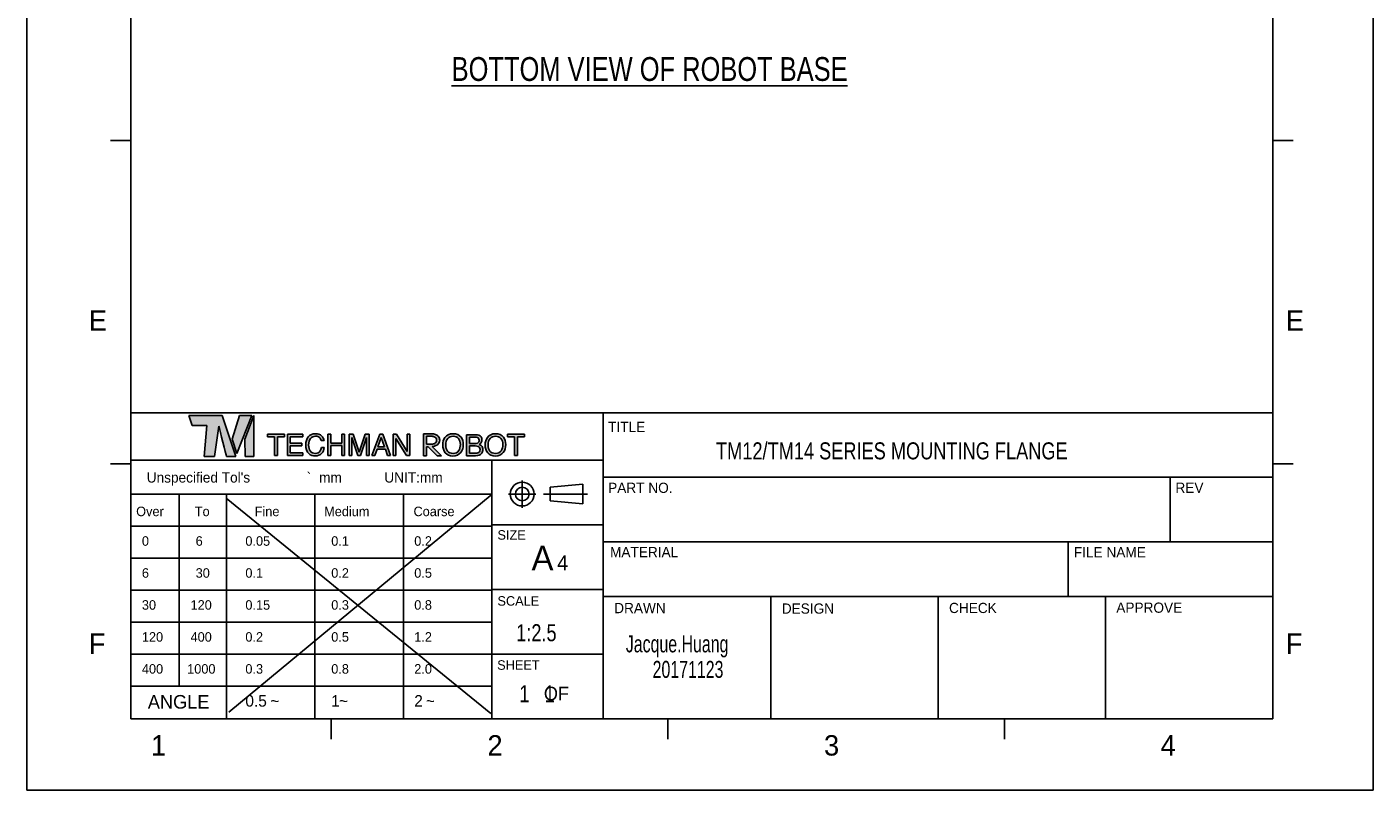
# Model space of a CAD drawing. Header units: millimetres. Extents: x 6 to 204, y 6 to 291.
# Tile 1 of 2: x 6 to 204, y 6 to 118. Entities that reach past the tile are written whole.
import ezdxf

# ---------------------------------------------------------------- set-up
doc = ezdxf.new("R2010")
doc.units = ezdxf.units.MM
doc.header["$LTSCALE"] = 19.36
doc.layers.get('0').update_dxf_attribs({"linetype": 'CONTINUOUS'})
doc.styles.get("Standard").update_dxf_attribs({"font": 'txt', "width": 0.8})
doc.styles.add('TEXTSTYLE_2', font='txt')
doc.styles.add('TEXTSTYLE_4', font='txt', dxfattribs={"width": 0.7})

msp = doc.modelspace()

# ---------------------------------------------------------------- hatches: boundary and pattern name
at = {"linetype": 'Continuous'}
h = msp.add_hatch(color=7, dxfattribs=at)
edge = h.paths.add_edge_path()
edge.add_spline(control_points=[(34.72, 61.04), (34.72, 61.04), (34.72, 61.04), (34.72, 61.04), (34.72, 61.04), (32.58, 61.04), (32.58, 61.04), (32.58, 61.04), (29.8, 61.04), (29.8, 61.04), (29.8, 61.04), (30.29, 59.59), (30.29, 59.59), (30.29, 59.59), (32.48, 59.59), (32.48, 59.59), (32.48, 59.59), (32.09, 55.04), (32.09, 55.04), (32.09, 55.04), (33.59, 55.04), (33.59, 55.04), (33.59, 55.04), (34.22, 59.51), (34.22, 59.51), (34.4, 58.85), (35.27, 55.34), (35.37, 55.04), (35.37, 55.04), (36.72, 55.04), (36.72, 55.04), (36.72, 55.04), (36.73, 55.04), (36.73, 55.04), (36.73, 55.04), (34.72, 61.04)], knot_values=[-1, 0, 0, 0, 0, 0, 1, 1, 1, 2, 2, 2, 3, 3, 3, 4, 4, 4, 5, 5, 5, 6, 6, 6, 7, 7, 7, 8, 8, 8, 9, 9, 9, 10, 10, 10, 11, 11, 11, 11], degree=3, periodic=0)
edge = h.paths.add_edge_path()
edge.add_spline(control_points=[(49.13, 58.28), (49.13, 58.28), (49.13, 58.28), (49.35, 58.07), (49.56, 57.86), (49.68, 57.63), (49.7, 57.36), (49.7, 57.36), (49.29, 57.36), (49.29, 57.36), (49.25, 57.56), (49.16, 57.72), (49.02, 57.84), (48.88, 57.96), (48.69, 58.01), (48.45, 58.01), (48.15, 58.01), (47.91, 57.91), (47.72, 57.69), (47.54, 57.48), (47.44, 57.15), (47.44, 56.71), (47.44, 56.34), (47.53, 56.05), (47.69, 55.82), (47.86, 55.6), (48.11, 55.48), (48.44, 55.48), (48.74, 55.48), (48.97, 55.6), (49.13, 55.84), (49.22, 55.96), (49.28, 56.13), (49.32, 56.33), (49.32, 56.33), (49.73, 56.33), (49.73, 56.33), (49.7, 56.01), (49.58, 55.73), (49.37, 55.51), (49.13, 55.25), (48.8, 55.11), (48.39, 55.11), (48.03, 55.11), (47.73, 55.22), (47.49, 55.44), (47.17, 55.73), (47.01, 56.17), (47.01, 56.78), (47.01, 57.23), (47.13, 57.61), (47.37, 57.9), (47.63, 58.22), (47.99, 58.38), (48.44, 58.38), (48.83, 58.38), (49.13, 58.28)], knot_values=[-1, 0, 0, 0, 0, 0, 1, 1, 1, 2, 2, 2, 3, 3, 3, 4, 4, 4, 5, 5, 5, 6, 6, 6, 7, 7, 7, 8, 8, 8, 9, 9, 9, 10, 10, 10, 11, 11, 11, 12, 12, 12, 13, 13, 13, 14, 14, 14, 15, 15, 15, 16, 16, 16, 17, 17, 17, 18, 18, 18, 18], degree=3, periodic=0)
edge = h.paths.add_edge_path()
edge.add_spline(control_points=[(53.38, 58.3), (53.38, 58.3), (53.38, 58.3), (53.38, 58.3), (53.38, 58.3), (53.99, 58.3), (53.99, 58.3), (53.99, 58.3), (54.88, 55.67), (54.88, 55.67), (54.88, 55.67), (55.76, 58.3), (55.76, 58.3), (55.76, 58.3), (56.36, 58.3), (56.36, 58.3), (56.36, 58.3), (56.36, 55.2), (56.36, 55.2), (56.36, 55.2), (55.96, 55.2), (55.96, 55.2), (55.96, 55.2), (55.96, 57.03), (55.96, 57.03), (55.96, 57.09), (55.96, 57.19), (55.96, 57.34), (55.97, 57.49), (55.97, 57.64), (55.97, 57.81), (55.97, 57.81), (55.08, 55.2), (55.08, 55.2), (55.08, 55.2), (54.67, 55.2), (54.67, 55.2), (54.67, 55.2), (53.77, 57.81), (53.77, 57.81), (53.77, 57.81), (53.77, 57.72), (53.77, 57.72), (53.77, 57.64), (53.78, 57.52), (53.78, 57.37), (53.78, 57.21), (53.79, 57.1), (53.79, 57.03), (53.79, 57.03), (53.79, 55.2), (53.79, 55.2), (53.79, 55.2), (53.38, 55.2), (53.38, 55.2), (53.38, 55.2), (53.38, 58.3)], knot_values=[-1, 0, 0, 0, 0, 0, 1, 1, 1, 2, 2, 2, 3, 3, 3, 4, 4, 4, 5, 5, 5, 6, 6, 6, 7, 7, 7, 8, 8, 8, 9, 9, 9, 10, 10, 10, 11, 11, 11, 12, 12, 12, 13, 13, 13, 14, 14, 14, 15, 15, 15, 16, 16, 16, 17, 17, 17, 18, 18, 18, 18], degree=3, periodic=0)
edge = h.paths.add_edge_path()
edge.add_spline(control_points=[(69.61, 58.2), (69.61, 58.2), (69.61, 58.2), (69.87, 57.85), (70.08, 57.58), (70.18, 57.23), (70.18, 56.8), (70.18, 56.34), (70.07, 55.95), (69.83, 55.64), (69.55, 55.28), (69.16, 55.1), (68.65, 55.1), (68.17, 55.1), (67.8, 55.26), (67.53, 55.58), (67.28, 55.88), (67.16, 56.27), (67.16, 56.73), (67.16, 57.15), (67.26, 57.51), (67.47, 57.81), (67.74, 58.19), (68.14, 58.38), (68.66, 58.38), (69.21, 58.38), (69.61, 58.2)], knot_values=[-1, 0, 0, 0, 0, 0, 1, 1, 1, 2, 2, 2, 3, 3, 3, 4, 4, 4, 5, 5, 5, 6, 6, 6, 7, 7, 7, 8, 8, 8, 8], degree=3, periodic=0)
edge = h.paths.add_edge_path()
edge.add_spline(control_points=[(69.34, 55.61), (69.34, 55.61), (69.34, 55.61), (69.5, 55.88), (69.67, 56.14), (69.75, 56.45), (69.75, 56.79), (69.75, 57.16), (69.66, 57.45), (69.47, 57.67), (69.28, 57.89), (69.01, 58.01), (68.68, 58.01), (68.36, 58.01), (68.1, 57.9), (67.9, 57.68), (67.7, 57.46), (67.6, 57.13), (67.6, 56.7), (67.6, 56.36), (67.68, 56.07), (67.86, 55.83), (68.03, 55.6), (68.31, 55.48), (68.7, 55.48), (69.07, 55.48), (69.34, 55.61)], knot_values=[-1, 0, 0, 0, 0, 0, 1, 1, 1, 2, 2, 2, 3, 3, 3, 4, 4, 4, 5, 5, 5, 6, 6, 6, 7, 7, 7, 8, 8, 8, 8], degree=3, periodic=0)
edge = h.paths.add_edge_path()
edge.add_spline(control_points=[(70.67, 58.24), (70.67, 58.24), (70.67, 58.24), (70.67, 58.24), (70.67, 58.24), (72.01, 58.24), (72.01, 58.24), (72.38, 58.24), (72.64, 58.13), (72.79, 57.91), (72.88, 57.79), (72.93, 57.64), (72.93, 57.47), (72.93, 57.27), (72.87, 57.11), (72.76, 56.99), (72.7, 56.92), (72.62, 56.86), (72.51, 56.81), (72.67, 56.75), (72.79, 56.68), (72.87, 56.6), (73.01, 56.47), (73.08, 56.28), (73.08, 56.04), (73.08, 55.84), (73.01, 55.66), (72.89, 55.5), (72.7, 55.26), (72.4, 55.14), (71.99, 55.14), (71.99, 55.14), (70.67, 55.14), (70.67, 55.14), (70.67, 55.14), (70.67, 58.24)], knot_values=[-1, 0, 0, 0, 0, 0, 1, 1, 1, 2, 2, 2, 3, 3, 3, 4, 4, 4, 5, 5, 5, 6, 6, 6, 7, 7, 7, 8, 8, 8, 9, 9, 9, 10, 10, 10, 11, 11, 11, 11], degree=3, periodic=0)
edge = h.paths.add_edge_path()
edge.add_spline(control_points=[(71.86, 56.93), (71.86, 56.93), (71.86, 56.93), (71.86, 56.93), (72.03, 56.93), (72.17, 56.95), (72.27, 57), (72.43, 57.08), (72.51, 57.22), (72.51, 57.42), (72.51, 57.62), (72.42, 57.76), (72.26, 57.83), (72.16, 57.87), (72.03, 57.89), (71.84, 57.89), (71.84, 57.89), (71.08, 57.89), (71.08, 57.89), (71.08, 57.89), (71.08, 56.93), (71.08, 56.93), (71.08, 56.93), (71.86, 56.93)], knot_values=[-1, 0, 0, 0, 0, 0, 1, 1, 1, 2, 2, 2, 3, 3, 3, 4, 4, 4, 5, 5, 5, 6, 6, 6, 7, 7, 7, 7], degree=3, periodic=0)
edge = h.paths.add_edge_path()
edge.add_spline(control_points=[(72, 55.5), (72, 55.5), (72, 55.5), (72, 55.5), (72.26, 55.5), (72.44, 55.57), (72.55, 55.72), (72.62, 55.82), (72.66, 55.93), (72.66, 56.06), (72.66, 56.29), (72.56, 56.44), (72.35, 56.52), (72.25, 56.57), (72.1, 56.59), (71.93, 56.59), (71.93, 56.59), (71.08, 56.59), (71.08, 56.59), (71.08, 56.59), (71.08, 55.5), (71.08, 55.5), (71.08, 55.5), (72, 55.5)], knot_values=[-1, 0, 0, 0, 0, 0, 1, 1, 1, 2, 2, 2, 3, 3, 3, 4, 4, 4, 5, 5, 5, 6, 6, 6, 7, 7, 7, 7], degree=3, periodic=0)
edge = h.paths.add_edge_path()
edge.add_spline(control_points=[(75.86, 58.2), (75.86, 58.2), (75.86, 58.2), (76.12, 57.85), (76.32, 57.58), (76.43, 57.23), (76.43, 56.8), (76.43, 56.34), (76.31, 55.95), (76.07, 55.64), (75.8, 55.28), (75.41, 55.1), (74.89, 55.1), (74.42, 55.1), (74.04, 55.26), (73.77, 55.58), (73.53, 55.88), (73.4, 56.27), (73.4, 56.73), (73.4, 57.15), (73.51, 57.51), (73.72, 57.81), (73.98, 58.19), (74.38, 58.38), (74.9, 58.38), (75.45, 58.38), (75.86, 58.2)], knot_values=[-1, 0, 0, 0, 0, 0, 1, 1, 1, 2, 2, 2, 3, 3, 3, 4, 4, 4, 5, 5, 5, 6, 6, 6, 7, 7, 7, 8, 8, 8, 8], degree=3, periodic=0)
edge = h.paths.add_edge_path()
edge.add_spline(control_points=[(75.58, 55.61), (75.58, 55.61), (75.58, 55.61), (75.75, 55.88), (75.91, 56.14), (76, 56.45), (76, 56.79), (76, 57.16), (75.9, 57.45), (75.71, 57.67), (75.52, 57.89), (75.26, 58.01), (74.93, 58.01), (74.61, 58.01), (74.35, 57.9), (74.14, 57.68), (73.94, 57.46), (73.84, 57.13), (73.84, 56.7), (73.84, 56.36), (73.93, 56.07), (74.1, 55.83), (74.27, 55.6), (74.56, 55.48), (74.95, 55.48), (75.32, 55.48), (75.58, 55.61)], knot_values=[-1, 0, 0, 0, 0, 0, 1, 1, 1, 2, 2, 2, 3, 3, 3, 4, 4, 4, 5, 5, 5, 6, 6, 6, 7, 7, 7, 8, 8, 8, 8], degree=3, periodic=0)
edge = h.paths.add_edge_path()
edge.add_spline(control_points=[(64.75, 56.47), (64.75, 56.47), (64.75, 56.47), (64.75, 56.47), (64.75, 56.47), (64.75, 55.11), (64.75, 55.11), (64.75, 55.11), (64.32, 55.11), (64.32, 55.11), (64.32, 55.11), (64.32, 58.38), (64.32, 58.38), (64.32, 58.38), (65.24, 58.38), (65.24, 58.38), (65.4, 58.38), (65.53, 58.38), (65.64, 58.37), (65.75, 58.36), (65.85, 58.34), (65.94, 58.32), (66.19, 58.25), (66.38, 58.15), (66.51, 58), (66.65, 57.85), (66.71, 57.66), (66.71, 57.44), (66.71, 57.31), (66.69, 57.19), (66.64, 57.09), (66.6, 56.98), (66.53, 56.89), (66.45, 56.81), (66.36, 56.74), (66.26, 56.68), (66.15, 56.63), (66.03, 56.58), (65.9, 56.54), (65.76, 56.52), (65.76, 56.52), (65.62, 56.51), (65.62, 56.51), (65.62, 56.51), (66.96, 55.13), (66.96, 55.13), (66.96, 55.13), (66.34, 55.13), (66.34, 55.13), (66.34, 55.13), (65.04, 56.47), (65.04, 56.47), (65.04, 56.47), (64.75, 56.47)], knot_values=[-1, 0, 0, 0, 0, 0, 1, 1, 1, 2, 2, 2, 3, 3, 3, 4, 4, 4, 5, 5, 5, 6, 6, 6, 7, 7, 7, 8, 8, 8, 9, 9, 9, 10, 10, 10, 11, 11, 11, 12, 12, 12, 13, 13, 13, 14, 14, 14, 15, 15, 15, 16, 16, 16, 17, 17, 17, 17], degree=3, periodic=0)
edge = h.paths.add_edge_path()
edge.add_spline(control_points=[(64.75, 58.02), (64.75, 58.02), (64.75, 58.02), (64.75, 58.02), (64.75, 58.02), (64.75, 56.82), (64.75, 56.82), (64.75, 56.82), (65.18, 56.82), (65.18, 56.82), (65.32, 56.82), (65.43, 56.83), (65.52, 56.84), (65.62, 56.84), (65.7, 56.86), (65.78, 56.88), (65.93, 56.92), (66.05, 56.99), (66.13, 57.08), (66.21, 57.18), (66.25, 57.3), (66.25, 57.45), (66.25, 57.59), (66.21, 57.7), (66.13, 57.79), (66.06, 57.87), (65.95, 57.93), (65.82, 57.97), (65.75, 57.99), (65.68, 58), (65.59, 58.01), (65.5, 58.02), (65.38, 58.02), (65.25, 58.02), (65.25, 58.02), (64.75, 58.02)], knot_values=[-1, 0, 0, 0, 0, 0, 1, 1, 1, 2, 2, 2, 3, 3, 3, 4, 4, 4, 5, 5, 5, 6, 6, 6, 7, 7, 7, 8, 8, 8, 9, 9, 9, 10, 10, 10, 11, 11, 11, 11], degree=3, periodic=0)
h.paths.add_polyline_path([(39.38, 55.04), (39.38, 61.06), (38.06, 57.59), (38.09, 55.04)])
h.paths.add_polyline_path([(77.71, 55.2), (77.71, 57.93), (76.67, 57.93), (76.67, 58.3), (79.18, 58.3), (79.18, 57.93), (78.14, 57.93), (78.14, 55.2)])
h.paths.add_polyline_path([(61.85, 55.2), (60.28, 57.7), (60.28, 55.2), (59.88, 55.2), (59.88, 58.3), (60.37, 58.3), (61.92, 55.79), (61.92, 58.3), (62.32, 58.3), (62.32, 55.2)])
h.paths.add_polyline_path([(59.04, 55.2), (58.72, 56.12), (57.5, 56.12), (57.16, 55.2), (56.73, 55.2), (57.9, 58.3), (58.37, 58.3), (59.5, 55.2)])
h.paths.add_polyline_path([(52.3, 55.2), (52.3, 56.65), (50.71, 56.65), (50.71, 55.2), (50.28, 55.2), (50.28, 58.3), (50.71, 58.3), (50.71, 57.01), (52.3, 57.01), (52.3, 58.3), (52.73, 58.3), (52.73, 55.2)])
h.paths.add_polyline_path([(44.31, 55.2), (44.31, 58.3), (46.56, 58.3), (46.56, 57.92), (44.72, 57.92), (44.72, 56.97), (46.42, 56.97), (46.42, 56.62), (44.72, 56.62), (44.72, 55.56), (46.59, 55.56), (46.59, 55.2)])
h.paths.add_polyline_path([(42.42, 55.2), (42.42, 57.93), (41.37, 57.93), (41.37, 58.3), (43.88, 58.3), (43.88, 57.93), (42.84, 57.93), (42.84, 55.2)])
h.paths.add_polyline_path([(58.6, 56.47), (58.12, 57.84), (57.62, 56.47)])
h.paths.add_polyline_path([(37.26, 61.06), (36.17, 57.6), (36.89, 55.46), (39.07, 61.06)])

# ---------------------------------------------------------------- linework, layer by layer
at = {"color": 7, "linetype": 'Continuous'}
for p, q in [((6, 6), (6, 291)), ((204, 291), (204, 6)), ((189.27, 282.47), (189.27, 16.47)), ((21.27, 16.47), (21.27, 276.47)), ((21.27, 101.47), (18.27, 101.47)), ((189.27, 101.47), (192.27, 101.47)), ((189.27, 61.47), (21.27, 61.47)), ((90.77, 61.47), (90.77, 16.47)), ((37.26, 61.06), (36.17, 57.6)), ((36.89, 55.46), (39.07, 61.06)), ((39.07, 61.06), (37.26, 61.06)), ((39.38, 61.06), (38.06, 57.59)), ((39.38, 55.04), (39.38, 61.06)), ((36.17, 57.6), (36.89, 55.46)), ((38.06, 57.59), (38.09, 55.04)), ((41.37, 58.3), (43.88, 58.3)), ((41.37, 57.93), (41.37, 58.3)), ((42.42, 57.93), (41.37, 57.93)), ((42.42, 55.2), (42.42, 57.93)), ((43.88, 57.93), (42.84, 57.93)), ((42.84, 57.93), (42.84, 55.2)), ((43.88, 58.3), (43.88, 57.93)), ((44.31, 58.3), (46.56, 58.3)), ((44.31, 55.2), (44.31, 58.3)), ((46.56, 57.92), (44.72, 57.92)), ((44.72, 57.92), (44.72, 56.97)), ((46.56, 58.3), (46.56, 57.92)), ((50.28, 58.3), (50.71, 58.3)), ((50.28, 55.2), (50.28, 58.3)), ((50.71, 58.3), (50.71, 57.01)), ((52.3, 58.3), (52.73, 58.3)), ((52.3, 57.01), (52.3, 58.3)), ((52.73, 58.3), (52.73, 55.2)), ((56.73, 55.2), (57.9, 58.3)), ((58.12, 57.84), (57.62, 56.47)), ((57.9, 58.3), (58.37, 58.3)), ((58.6, 56.47), (58.12, 57.84)), ((58.37, 58.3), (59.5, 55.2)), ((59.88, 58.3), (60.37, 58.3)), ((59.88, 55.2), (59.88, 58.3)), ((61.85, 55.2), (60.28, 57.7)), ((60.28, 57.7), (60.28, 55.2)), ((60.37, 58.3), (61.92, 55.79)), ((61.92, 58.3), (62.32, 58.3)), ((61.92, 55.79), (61.92, 58.3)), ((62.32, 58.3), (62.32, 55.2)), ((76.67, 58.3), (79.18, 58.3)), ((76.67, 57.93), (76.67, 58.3)), ((77.71, 57.93), (76.67, 57.93)), ((77.71, 55.2), (77.71, 57.93)), ((79.18, 57.93), (78.14, 57.93)), ((78.14, 57.93), (78.14, 55.2)), ((79.18, 58.3), (79.18, 57.93)), ((44.72, 56.97), (46.42, 56.97)), ((46.42, 56.62), (44.72, 56.62)), ((44.72, 56.62), (44.72, 55.56)), ((44.72, 55.56), (46.59, 55.56)), ((46.42, 56.97), (46.42, 56.62)), ((46.59, 55.56), (46.59, 55.2)), ((50.71, 57.01), (52.3, 57.01)), ((52.3, 56.65), (50.71, 56.65)), ((50.71, 56.65), (50.71, 55.2)), ((52.3, 55.2), (52.3, 56.65)), ((57.5, 56.12), (57.16, 55.2)), ((58.72, 56.12), (57.5, 56.12)), ((57.62, 56.47), (58.6, 56.47)), ((59.04, 55.2), (58.72, 56.12)), ((21.27, 53.97), (18.27, 53.97)), ((90.77, 54.47), (21.27, 54.47)), ((38.09, 55.04), (39.38, 55.04)), ((42.84, 55.2), (42.42, 55.2)), ((46.59, 55.2), (44.31, 55.2)), ((50.71, 55.2), (50.28, 55.2)), ((52.73, 55.2), (52.3, 55.2)), ((57.16, 55.2), (56.73, 55.2)), ((59.5, 55.2), (59.04, 55.2)), ((60.28, 55.2), (59.88, 55.2)), ((62.32, 55.2), (61.85, 55.2)), ((74.37, 54.47), (74.37, 16.47)), ((78.14, 55.2), (77.71, 55.2)), ((189.27, 53.97), (192.27, 53.97)), ((78.85, 47.51), (78.85, 51.51)), ((90.77, 51.97), (189.27, 51.97)), ((174.16, 51.97), (174.16, 42.47)), ((74.43, 49.5), (35.71, 17.47)), ((76.85, 49.51), (80.85, 49.51)), ((81.99, 49.51), (88.44, 49.51)), ((87.76, 50.96), (82.96, 50.51)), ((82.96, 48.51), (82.96, 50.51)), ((87.76, 48.06), (87.76, 50.96)), ((21.27, 49.47), (74.37, 49.47)), ((28.37, 49.47), (28.37, 21.27)), ((35.32, 48.91), (74.23, 17.27)), ((35.37, 49.47), (35.37, 16.47)), ((48.37, 49.47), (48.37, 16.47)), ((61.37, 49.47), (61.37, 16.47)), ((87.76, 48.06), (82.96, 48.51)), ((21.27, 44.77), (74.37, 44.77)), ((74.37, 44.97), (90.77, 44.97)), ((90.77, 42.47), (189.27, 42.47)), ((159.16, 42.47), (159.16, 34.47)), ((21.27, 40.07), (74.37, 40.07)), ((21.27, 35.37), (74.37, 35.37)), ((74.37, 35.47), (90.77, 35.47)), ((189.27, 34.47), (90.77, 34.47)), ((115.42, 34.47), (115.42, 16.47)), ((140.02, 34.47), (140.02, 16.47)), ((164.62, 34.47), (164.62, 16.47)), ((21.27, 30.67), (74.37, 30.67)), ((21.27, 25.97), (90.77, 25.97)), ((21.27, 21.27), (74.37, 21.27)), ((189.27, 16.47), (21.27, 16.47)), ((50.77, 16.47), (50.77, 13.47)), ((100.27, 16.47), (100.27, 13.47)), ((149.77, 16.47), (149.77, 13.47)), ((204, 6), (6, 6))]:
    msp.add_line(p, q, dxfattribs=at)
for radius in [1.75, 1]:
    msp.add_circle((78.85, 49.51), radius, dxfattribs=at)
for points in [[(32.58, 61.04), (32.58, 61.04), (29.8, 61.04), (29.8, 61.04)], [(29.8, 61.04), (29.8, 61.04), (30.29, 59.59), (30.29, 59.59)], [(30.29, 59.59), (30.29, 59.59), (32.48, 59.59), (32.48, 59.59)], [(32.48, 59.59), (32.48, 59.59), (32.09, 55.04), (32.09, 55.04)], [(34.72, 61.04), (34.72, 61.04), (32.58, 61.04), (32.58, 61.04)], [(33.59, 55.04), (33.59, 55.04), (34.22, 59.51), (34.22, 59.51)], [(34.22, 59.51), (34.4, 58.85), (35.27, 55.34), (35.37, 55.04)], [(36.73, 55.04), (36.73, 55.04), (34.72, 61.04), (34.72, 61.04)], [(49.29, 57.36), (49.25, 57.56), (49.16, 57.72), (49.02, 57.84)], [(49.35, 58.07), (49.56, 57.86), (49.68, 57.63), (49.7, 57.36)], [(53.38, 58.3), (53.38, 58.3), (53.99, 58.3), (53.99, 58.3)], [(53.38, 55.2), (53.38, 55.2), (53.38, 58.3), (53.38, 58.3)], [(54.67, 55.2), (54.67, 55.2), (53.77, 57.81), (53.77, 57.81)], [(53.77, 57.81), (53.77, 57.81), (53.77, 57.72), (53.77, 57.72)], [(53.77, 57.72), (53.77, 57.64), (53.78, 57.52), (53.78, 57.37)], [(53.99, 58.3), (53.99, 58.3), (54.88, 55.67), (54.88, 55.67)], [(54.88, 55.67), (54.88, 55.67), (55.76, 58.3), (55.76, 58.3)], [(55.97, 57.81), (55.97, 57.81), (55.08, 55.2), (55.08, 55.2)], [(55.76, 58.3), (55.76, 58.3), (56.36, 58.3), (56.36, 58.3)], [(55.96, 57.34), (55.97, 57.49), (55.97, 57.64), (55.97, 57.81)], [(56.36, 58.3), (56.36, 58.3), (56.36, 55.2), (56.36, 55.2)], [(64.32, 55.11), (64.32, 55.11), (64.32, 58.38), (64.32, 58.38)], [(64.32, 58.38), (64.32, 58.38), (65.24, 58.38), (65.24, 58.38)], [(64.75, 58.02), (64.75, 58.02), (64.75, 56.82), (64.75, 56.82)], [(65.25, 58.02), (65.25, 58.02), (64.75, 58.02), (64.75, 58.02)], [(65.24, 58.38), (65.4, 58.38), (65.53, 58.38), (65.64, 58.37)], [(65.59, 58.01), (65.5, 58.02), (65.38, 58.02), (65.25, 58.02)], [(65.82, 57.97), (65.75, 57.99), (65.68, 58), (65.59, 58.01)], [(65.64, 58.37), (65.75, 58.36), (65.85, 58.34), (65.94, 58.32)], [(66.13, 57.79), (66.06, 57.87), (65.95, 57.93), (65.82, 57.97)], [(65.94, 58.32), (66.19, 58.25), (66.38, 58.15), (66.51, 58)], [(66.25, 57.45), (66.25, 57.59), (66.21, 57.7), (66.13, 57.79)], [(66.13, 57.08), (66.21, 57.18), (66.25, 57.3), (66.25, 57.45)], [(70.67, 58.24), (70.67, 58.24), (72.01, 58.24), (72.01, 58.24)], [(70.67, 55.14), (70.67, 55.14), (70.67, 58.24), (70.67, 58.24)], [(71.84, 57.89), (71.84, 57.89), (71.08, 57.89), (71.08, 57.89)], [(71.08, 57.89), (71.08, 57.89), (71.08, 56.93), (71.08, 56.93)], [(72.26, 57.83), (72.16, 57.87), (72.03, 57.89), (71.84, 57.89)], [(72.01, 58.24), (72.38, 58.24), (72.64, 58.13), (72.79, 57.91)], [(49.13, 55.84), (49.22, 55.96), (49.28, 56.13), (49.32, 56.33)], [(49.7, 57.36), (49.7, 57.36), (49.29, 57.36), (49.29, 57.36)], [(49.32, 56.33), (49.32, 56.33), (49.73, 56.33), (49.73, 56.33)], [(49.73, 56.33), (49.7, 56.01), (49.58, 55.73), (49.37, 55.51)], [(53.78, 57.37), (53.78, 57.21), (53.79, 57.1), (53.79, 57.03)], [(53.79, 57.03), (53.79, 57.03), (53.79, 55.2), (53.79, 55.2)], [(55.96, 57.03), (55.96, 57.09), (55.96, 57.19), (55.96, 57.34)], [(55.96, 55.2), (55.96, 55.2), (55.96, 57.03), (55.96, 57.03)], [(64.75, 56.82), (64.75, 56.82), (65.18, 56.82), (65.18, 56.82)], [(64.75, 56.47), (64.75, 56.47), (64.75, 55.11), (64.75, 55.11)], [(65.04, 56.47), (65.04, 56.47), (64.75, 56.47), (64.75, 56.47)], [(66.34, 55.13), (66.34, 55.13), (65.04, 56.47), (65.04, 56.47)], [(65.18, 56.82), (65.32, 56.82), (65.43, 56.83), (65.52, 56.84)], [(65.52, 56.84), (65.62, 56.84), (65.7, 56.86), (65.78, 56.88)], [(65.76, 56.52), (65.76, 56.52), (65.62, 56.51), (65.62, 56.51)], [(65.62, 56.51), (65.62, 56.51), (66.96, 55.13), (66.96, 55.13)], [(66.15, 56.63), (66.03, 56.58), (65.9, 56.54), (65.76, 56.52)], [(65.78, 56.88), (65.93, 56.92), (66.05, 56.99), (66.13, 57.08)], [(66.45, 56.81), (66.36, 56.74), (66.26, 56.68), (66.15, 56.63)], [(66.64, 57.09), (66.6, 56.98), (66.53, 56.89), (66.45, 56.81)], [(71.08, 56.93), (71.08, 56.93), (71.86, 56.93), (71.86, 56.93)], [(71.93, 56.59), (71.93, 56.59), (71.08, 56.59), (71.08, 56.59)], [(71.08, 56.59), (71.08, 56.59), (71.08, 55.5), (71.08, 55.5)], [(71.08, 55.5), (71.08, 55.5), (72, 55.5), (72, 55.5)], [(71.86, 56.93), (72.03, 56.93), (72.17, 56.95), (72.27, 57)], [(72.35, 56.52), (72.25, 56.57), (72.1, 56.59), (71.93, 56.59)], [(72.89, 55.5), (72.7, 55.26), (72.4, 55.14), (71.99, 55.14)], [(72, 55.5), (72.26, 55.5), (72.44, 55.57), (72.55, 55.72)], [(72.76, 56.99), (72.7, 56.92), (72.62, 56.86), (72.51, 56.81)], [(72.51, 56.81), (72.67, 56.75), (72.79, 56.68), (72.87, 56.6)], [(32.09, 55.04), (32.09, 55.04), (33.59, 55.04), (33.59, 55.04)], [(35.37, 55.04), (35.37, 55.04), (36.72, 55.04), (36.72, 55.04)], [(36.72, 55.04), (36.72, 55.04), (36.73, 55.04), (36.73, 55.04)], [(53.79, 55.2), (53.79, 55.2), (53.38, 55.2), (53.38, 55.2)], [(55.08, 55.2), (55.08, 55.2), (54.67, 55.2), (54.67, 55.2)], [(56.36, 55.2), (56.36, 55.2), (55.96, 55.2), (55.96, 55.2)], [(64.75, 55.11), (64.75, 55.11), (64.32, 55.11), (64.32, 55.11)], [(66.96, 55.13), (66.96, 55.13), (66.34, 55.13), (66.34, 55.13)], [(71.99, 55.14), (71.99, 55.14), (70.67, 55.14), (70.67, 55.14)]]:
    msp.add_open_spline(points, degree=3, dxfattribs=at)
for points, knots in [([(47.49, 55.44), (47.17, 55.73), (47.01, 56.17), (47.01, 56.78), (47.01, 57.23), (47.13, 57.61), (47.37, 57.9)], [14, 14, 14, 14, 15, 15, 15, 16, 16, 16, 16]), ([(47.37, 57.9), (47.63, 58.22), (47.99, 58.38), (48.44, 58.38), (48.83, 58.38), (49.13, 58.28), (49.35, 58.07)], [16, 16, 16, 16, 17, 17, 17, 18, 18, 18, 18]), ([(47.72, 57.69), (47.54, 57.48), (47.44, 57.15), (47.44, 56.71), (47.44, 56.34), (47.53, 56.05), (47.69, 55.82)], [5, 5, 5, 5, 6, 6, 6, 7, 7, 7, 7]), ([(49.02, 57.84), (48.88, 57.96), (48.69, 58.01), (48.45, 58.01), (48.15, 58.01), (47.91, 57.91), (47.72, 57.69)], [3, 3, 3, 3, 4, 4, 4, 5, 5, 5, 5]), ([(66.51, 58), (66.65, 57.85), (66.71, 57.66), (66.71, 57.44), (66.71, 57.31), (66.69, 57.19), (66.64, 57.09)], [7, 7, 7, 7, 8, 8, 8, 9, 9, 9, 9]), ([(67.53, 55.58), (67.28, 55.88), (67.16, 56.27), (67.16, 56.73), (67.16, 57.15), (67.26, 57.51), (67.47, 57.81)], [4, 4, 4, 4, 5, 5, 5, 6, 6, 6, 6]), ([(67.47, 57.81), (67.74, 58.19), (68.14, 58.38), (68.66, 58.38), (69.21, 58.38), (69.61, 58.2), (69.87, 57.85)], [6, 6, 6, 6, 7, 7, 7, 8, 8, 8, 8]), ([(67.9, 57.68), (67.7, 57.46), (67.6, 57.13), (67.6, 56.7), (67.6, 56.36), (67.68, 56.07), (67.86, 55.83)], [4, 4, 4, 4, 5, 5, 5, 6, 6, 6, 6]), ([(69.47, 57.67), (69.28, 57.89), (69.01, 58.01), (68.68, 58.01), (68.36, 58.01), (68.1, 57.9), (67.9, 57.68)], [2, 2, 2, 2, 3, 3, 3, 4, 4, 4, 4]), ([(69.5, 55.88), (69.67, 56.14), (69.75, 56.45), (69.75, 56.79), (69.75, 57.16), (69.66, 57.45), (69.47, 57.67)], [0, 0, 0, 0, 1, 1, 1, 2, 2, 2, 2]), ([(69.87, 57.85), (70.08, 57.58), (70.18, 57.23), (70.18, 56.8), (70.18, 56.34), (70.07, 55.95), (69.83, 55.64)], [0, 0, 0, 0, 1, 1, 1, 2, 2, 2, 2]), ([(72.27, 57), (72.43, 57.08), (72.51, 57.22), (72.51, 57.42), (72.51, 57.62), (72.42, 57.76), (72.26, 57.83)], [1, 1, 1, 1, 2, 2, 2, 3, 3, 3, 3]), ([(72.79, 57.91), (72.88, 57.79), (72.93, 57.64), (72.93, 57.47), (72.93, 57.27), (72.87, 57.11), (72.76, 56.99)], [2, 2, 2, 2, 3, 3, 3, 4, 4, 4, 4]), ([(73.77, 55.58), (73.53, 55.88), (73.4, 56.27), (73.4, 56.73), (73.4, 57.15), (73.51, 57.51), (73.72, 57.81)], [4, 4, 4, 4, 5, 5, 5, 6, 6, 6, 6]), ([(73.72, 57.81), (73.98, 58.19), (74.38, 58.38), (74.9, 58.38), (75.45, 58.38), (75.86, 58.2), (76.12, 57.85)], [6, 6, 6, 6, 7, 7, 7, 8, 8, 8, 8]), ([(74.14, 57.68), (73.94, 57.46), (73.84, 57.13), (73.84, 56.7), (73.84, 56.36), (73.93, 56.07), (74.1, 55.83)], [4, 4, 4, 4, 5, 5, 5, 6, 6, 6, 6]), ([(75.71, 57.67), (75.52, 57.89), (75.26, 58.01), (74.93, 58.01), (74.61, 58.01), (74.35, 57.9), (74.14, 57.68)], [2, 2, 2, 2, 3, 3, 3, 4, 4, 4, 4]), ([(75.75, 55.88), (75.91, 56.14), (76, 56.45), (76, 56.79), (76, 57.16), (75.9, 57.45), (75.71, 57.67)], [0, 0, 0, 0, 1, 1, 1, 2, 2, 2, 2]), ([(76.12, 57.85), (76.32, 57.58), (76.43, 57.23), (76.43, 56.8), (76.43, 56.34), (76.31, 55.95), (76.07, 55.64)], [0, 0, 0, 0, 1, 1, 1, 2, 2, 2, 2]), ([(49.37, 55.51), (49.13, 55.25), (48.8, 55.11), (48.39, 55.11), (48.03, 55.11), (47.73, 55.22), (47.49, 55.44)], [12, 12, 12, 12, 13, 13, 13, 14, 14, 14, 14]), ([(47.69, 55.82), (47.86, 55.6), (48.11, 55.48), (48.44, 55.48), (48.74, 55.48), (48.97, 55.6), (49.13, 55.84)], [7, 7, 7, 7, 8, 8, 8, 9, 9, 9, 9]), ([(69.83, 55.64), (69.55, 55.28), (69.16, 55.1), (68.65, 55.1), (68.17, 55.1), (67.8, 55.26), (67.53, 55.58)], [2, 2, 2, 2, 3, 3, 3, 4, 4, 4, 4]), ([(67.86, 55.83), (68.03, 55.6), (68.31, 55.48), (68.7, 55.48), (69.07, 55.48), (69.34, 55.61), (69.5, 55.88)], [6, 6, 6, 6, 7, 7, 7, 8, 8, 8, 8]), ([(72.55, 55.72), (72.62, 55.82), (72.66, 55.93), (72.66, 56.06), (72.66, 56.29), (72.56, 56.44), (72.35, 56.52)], [1, 1, 1, 1, 2, 2, 2, 3, 3, 3, 3]), ([(72.87, 56.6), (73.01, 56.47), (73.08, 56.28), (73.08, 56.04), (73.08, 55.84), (73.01, 55.66), (72.89, 55.5)], [6, 6, 6, 6, 7, 7, 7, 8, 8, 8, 8]), ([(76.07, 55.64), (75.8, 55.28), (75.41, 55.1), (74.89, 55.1), (74.42, 55.1), (74.04, 55.26), (73.77, 55.58)], [2, 2, 2, 2, 3, 3, 3, 4, 4, 4, 4]), ([(74.1, 55.83), (74.27, 55.6), (74.56, 55.48), (74.95, 55.48), (75.32, 55.48), (75.58, 55.61), (75.75, 55.88)], [6, 6, 6, 6, 7, 7, 7, 8, 8, 8, 8])]:
    msp.add_open_spline(points, degree=3, knots=knots, dxfattribs=at)

# ---------------------------------------------------------------- texts
at = {"color": 7, "width": 0.8}
for s, height, p in [('%%UBOTTOM VIEW OF ROBOT BASE', 3.5, (68.47, 110.24)), ('TM12/TM14 SERIES MOUNTING FLANGE', 2.5, (107.36, 54.61)), ('1:2.5', 2.5, (77.96, 27.88)), ('1   1', 2.5, (78.43, 18.91))]:
    msp.add_text(s, height=height, dxfattribs=at).set_placement(p)
at = {"color": 7, "style": 'TEXTSTYLE_2'}
for s, height, p in [('E', 3, (15.1, 73.52)), ('E', 3, (191.16, 73.52)), ('TITLE', 1.5, (91.49, 58.63)), ("Unspecified Tol's ", 1.5, (23.62, 51.2)), ('`', 1.5, (47.12, 51.2)), ('mm', 1.5, (48.98, 51.2)), ('UNIT:mm', 1.5, (58.57, 51.2)), ('PART NO.', 1.5, (91.49, 49.68)), ('REV', 1.5, (174.93, 49.69)), ('Over', 1.4, (22.07, 46.26)), ('To', 1.4, (30.69, 46.26)), ('Fine', 1.4, (39.5, 46.26)), ('Medium', 1.4, (49.72, 46.26)), ('Coarse', 1.4, (62.86, 46.26)), ('SIZE', 1.4, (75.21, 42.8)), ('0', 1.4, (22.91, 41.91)), ('6', 1.4, (30.82, 41.91)), ('0.05', 1.4, (38.13, 41.91)), ('0.1', 1.4, (50.76, 41.91)), ('0.2', 1.4, (62.97, 41.91)), ('A', 3.6, (80.23, 38.31)), ('MATERIAL', 1.5, (91.77, 40.23)), ('FILE NAME', 1.5, (159.99, 40.21)), ('4', 2.2, (83.98, 38.31)), ('6', 1.4, (22.91, 37.21)), ('30', 1.4, (30.82, 37.21)), ('0.1', 1.4, (38.13, 37.21)), ('0.2', 1.4, (50.76, 37.21)), ('0.5', 1.4, (62.97, 37.21)), ('30', 1.4, (22.91, 32.51)), ('120', 1.4, (30.07, 32.51)), ('0.15', 1.4, (38.13, 32.51)), ('0.3', 1.4, (50.76, 32.51)), ('0.8', 1.4, (62.97, 32.51)), ('SCALE', 1.4, (75.21, 33.1)), ('DRAWN', 1.5, (92.38, 32)), ('DESIGN', 1.5, (117.03, 31.93)), ('CHECK', 1.5, (141.63, 32.02)), ('APPROVE', 1.5, (166.23, 32.06)), ('F', 3, (15.1, 26.02)), ('120', 1.4, (22.91, 27.81)), ('400', 1.4, (30.07, 27.81)), ('0.2', 1.4, (38.13, 27.81)), ('0.5', 1.4, (50.76, 27.81)), ('1.2', 1.4, (62.97, 27.81)), ('F', 3, (191.16, 26.02)), ('400', 1.4, (22.91, 23.11)), ('1000', 1.4, (29.57, 23.11)), ('0.3', 1.4, (38.13, 23.11)), ('0.8', 1.4, (50.76, 23.11)), ('2.0', 1.4, (62.97, 23.11)), ('SHEET', 1.4, (75.17, 23.68)), ('ANGLE', 2, (23.78, 17.97)), ('0.5', 1.7, (38.13, 18.26)), ('1', 1.7, (50.76, 18.26)), ('2', 1.7, (62.97, 18.26)), ('OF', 2, (82.03, 19.19)), ('~', 1.7, (41.81, 18.26)), ('~', 1.7, (51.89, 18.26)), ('~', 1.7, (64.67, 18.26)), ('1', 3, (24.24, 11.07)), ('2', 3, (73.74, 11.07)), ('3', 3, (123.24, 11.07)), ('4', 3, (172.74, 11.07))]:
    msp.add_text(s, height=height, dxfattribs=at).set_placement(p)
at = {"color": 7, "style": 'TEXTSTYLE_4', "width": 0.7}
for s, p in [('Jacque.Huang', (94.09, 26.24)), ('20171123', (98.03, 22.49))]:
    msp.add_text(s, height=2.5, dxfattribs=at).set_placement(p)

doc.saveas('drawing.dxf')
